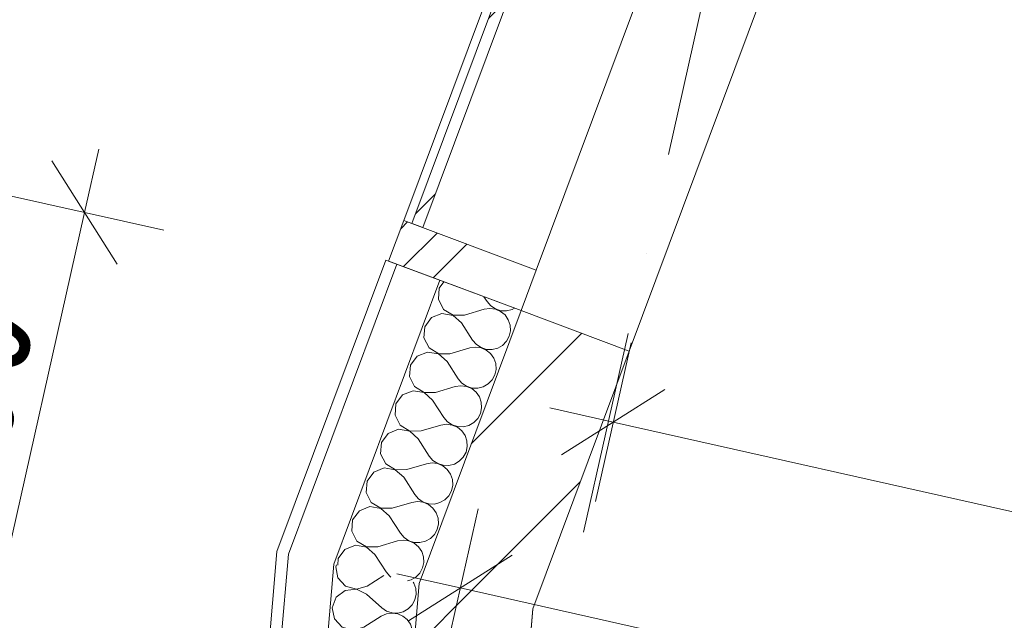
# Model space of a CAD drawing. Header units: millimetres. Extents: x -7213913 to -6930487, y 6129472 to 6353620.
# Tile 213 of 256: x -7201093 to -7199387, y 6189174 to 6190215. Entities that reach past the tile are written whole.
import ezdxf
from ezdxf.enums import TextEntityAlignment as Align

# ---------------------------------------------------------------- set-up
doc = ezdxf.new("R2010")
doc.units = ezdxf.units.MM
doc.header["$MEASUREMENT"] = 0
doc.set_wipeout_variables(frame=1)
doc.linetypes.add('Wipeout_Contour', pattern=[1000, 0, -1000])
doc.linetypes.add('Штрихпунктирная', pattern=[670.277762, 352.777767, -176.388884, 0, -141.111112])
for name, color, linetype in [('S - квартира_помещение.АР', 7, 'Continuous'), ('АР-Стены_внешние_.АР', 7, 'Continuous'), ('АР-Стены_Наружные ВИТРАЖ', 7, 'Continuous'), ('АР-Стены_Перегородки_межквартирные_200.АР', 7, 'Continuous'), ('АР-Чертеж-Оси_Осевые размеры.АР', 7, 'Continuous'), ('АР-Чертеж-Размеры.АР', 7, 'Continuous')]:
    doc.layers.add(name, color=color, linetype=linetype)
for name, color, linetype, lineweight in [('S - квартира_помещение.АР_Ном._пера__2', 8, 'Continuous', 15), ('АР-Стены_внешние_.АР_Ном._пера__1', 7, 'Continuous', 0), ('АР-Стены_Наружные ВИТРАЖ_Ном._пера__120', 7, 'Continuous', 0), ('АР-Стены_Перегородки_межквартирные_200.АР_Ном._пера__1', 7, 'Continuous', 15), ('АР-Чертеж-Оси_Осевые размеры.АР_Ном._пера__120', 7, 'Continuous', 0), ('АР-Чертеж-Размеры.АР_Ном._пера__1', 7, 'Continuous', 0), ('Паспорта Зон Archicad_Ном._пера__1', 7, 'Continuous', 0)]:
    doc.layers.add(name, color=color, linetype=linetype, lineweight=lineweight)
doc.styles.add('РЎР“Р•РќР•Р\xa0Р\x98Р\xa0_РЎРўР\x98Р›Р¬_1', font='txt')
doc.styles.add('РЎР“Р•РќР•Р\xa0Р\x98Р\xa0_РЎРўР\x98Р›Р¬_2', font='calibri.ttf')
doc.styles.add('РЎР“Р•РќР•Р\xa0Р\x98Р\xa0_РЎРўР\x98Р›Р¬_3', font='GOST_Common.ttf')
doc.styles.add('РЎР“Р•РќР•Р\xa0Р\x98Р\xa0_РЎРўР\x98Р›Р¬_7', font='isocpeur.ttf')
doc.dimstyles.new('СГЕНЕРИР_СТИЛЬ__4', dxfattribs={"dimtxt": 200, "dimasz": 142.5, "dimexe": 0.18, "dimexo": 0.0625, "dimgap": 0, "dimtad": 1, "dimdec": 0, "dimzin": 0, "dimdsep": 46, "dimtxsty": 'РЎР“Р•РќР•Р\xa0Р\x98Р\xa0_РЎРўР\x98Р›Р¬_3', "dimblk": 'ARROWHEAD_6', "dimblk1": 'ARROWHEAD_6', "dimblk2": 'ARROWHEAD_6', "dimcen": 0.09, "dimse1": 1, "dimse2": 1, "dimclrd": 7, "dimclre": 7, "dimclrt": 7, "dimazin": 0, "dimtfac": 1, "dimtdec": 4, "dimtmove": 2, "dimatfit": 3, "dimfxl": 1, "dimtolj": 1, "dimtzin": 0, "dimarcsym": 0})
doc.dimstyles.new('СГЕНЕРИР_СТИЛЬ__5', dxfattribs={"dimtxt": 200, "dimasz": 142.5, "dimexe": 0.18, "dimexo": 0.0625, "dimgap": 0, "dimtad": 1, "dimdec": 0, "dimzin": 0, "dimdsep": 46, "dimtxsty": 'РЎР“Р•РќР•Р\xa0Р\x98Р\xa0_РЎРўР\x98Р›Р¬_3', "dimblk": 'ARROWHEAD_6', "dimblk1": 'ARROWHEAD_6', "dimblk2": 'ARROWHEAD_6', "dimcen": 0.09, "dimse1": 1, "dimse2": 1, "dimclrd": 7, "dimclre": 7, "dimclrt": 7, "dimazin": 0, "dimtfac": 1, "dimtdec": 4, "dimtmove": 0, "dimatfit": 3, "dimfxl": 1, "dimtolj": 1, "dimtzin": 0, "dimarcsym": 0})
pattern_1 = [(45, (-6566190.34, 6562677.8), (-176.776695, 176.776695), []), (45, (-6566225.7, 6562713.15), (-176.776695, 176.776695), []), (45, (-6566261.05, 6562748.5), (-176.776695, 176.776695), [])]
pattern_2 = [(45, (-6566190.34, 6562677.8), (-127.279217, 127.279217), [])]

# ---------------------------------------------------------------- blocks, each defined once
blk = doc.blocks.new('Жилая комната_1_37_1', base_point=(-7198213.2, 6189654.1))
at = {"layer": 'S - квартира_помещение.АР_Ном._пера__2', "color": 8, "linetype": 'Continuous', "lineweight": 15, "flags": 128}
blk.add_lwpolyline([(-7200213.5, 6189082.8), (-7197916.5, 6188566.9), (-7197938.4, 6188469.4), (-7195775.1, 6187983.5), (-7195638.1, 6188593.3), (-7196136.6, 6188705.2), (-7196114.7, 6188802.8), (-7194260.8, 6188386.4), (-7193614.4, 6191264.8), (-7198979.5, 6192469.7), (-7200037.1, 6189640.7), (-7200204.2, 6189193.9)], close=True, dxfattribs=at)
at = {"layer": 'Паспорта Зон Archicad_Ном._пера__1', "color": 7, "lineweight": 0, "style": 'РЎР“Р•РќР•Р\xa0Р\x98Р\xa0_РЎРўР\x98Р›Р¬_1'}
blk.add_attdef('ROOM_NUMBER', text='', height=250, rotation=347.3417, dxfattribs=at).set_placement((-7197686.8, 6190710), align=Align.MIDDLE_CENTER)
at = {"layer": 'Паспорта Зон Archicad_Ном._пера__1', "color": 7, "lineweight": 0, "style": 'РЎР“Р•РќР•Р\xa0Р\x98Р\xa0_РЎРўР\x98Р›Р¬_2'}
blk.add_attdef('ROOM_AREA', text='', height=200, rotation=347.3417, dxfattribs=at).set_placement((-7196389.4, 6188285.4), align=Align.MIDDLE_RIGHT)
blk = doc.blocks.new('Навесная Стена_15_1', base_point=(-6566190.3, 6562677.8))
at = {"layer": 'АР-Стены_Наружные ВИТРАЖ_Ном._пера__120', "color": 7, "linetype": 'Continuous', "lineweight": 0, "flags": 128}
for points in [[(-7200427.7, 6189866.8), (-7199817.3, 6191499.4)], [(-7200198.2, 6189781), (-7199587.8, 6191413.6)]]:
    blk.add_lwpolyline(points, dxfattribs=at)
at = {"color": 254, "linetype": 'Wipeout_Contour', "lineweight": 0, "ltscale": 37982285.59662742}
blk.add_wipeout([(-7199803.3, 6191494.1), (-7200413.6, 6189861.5), (-7200394.9, 6189854.5), (-7199784.5, 6191487.1)], dxfattribs=at).dxf.layer = 'АР-Стены_Наружные ВИТРАЖ'
at = {"layer": 'АР-Стены_Наружные ВИТРАЖ', "linetype": 'Continuous', "lineweight": 0, "true_color": 0x000000}
h = blk.add_hatch(dxfattribs=at)
h.set_pattern_fill('АЛЮМИНИЙ_0001', color=18, style=0, pattern_type=2)
h.set_pattern_definition(pattern_1)
h.paths.add_polyline_path([(-7199803.3, 6191494.1), (-7200413.6, 6189861.5), (-7200394.9, 6189854.5), (-7199784.5, 6191487.1)])
at = {"layer": 'АР-Стены_Наружные ВИТРАЖ_Ном._пера__120', "color": 7, "linetype": 'Continuous', "lineweight": 0, "flags": 128}
blk.add_lwpolyline([(-7199803.3, 6191494.1), (-7199784.5, 6191487.1), (-7200394.9, 6189854.5), (-7200413.6, 6189861.5)], close=True, dxfattribs=at)
at = {"color": 254, "linetype": 'Wipeout_Contour', "lineweight": 0, "ltscale": 37980664.66471867}
blk.add_wipeout([(-7200453.9, 6189796.5), (-7200224.5, 6189710.8), (-7200198.2, 6189781), (-7200427.7, 6189866.8)], dxfattribs=at).dxf.layer = 'АР-Стены_Наружные ВИТРАЖ'
at = {"layer": 'АР-Стены_Наружные ВИТРАЖ', "linetype": 'Continuous', "lineweight": 0, "true_color": 0x000000}
h = blk.add_hatch(dxfattribs=at)
h.set_pattern_fill('АЛЮМИНИЙ_0001', color=18, style=0, pattern_type=2)
h.set_pattern_definition(pattern_1)
h.paths.add_polyline_path([(-7200453.9, 6189796.5), (-7200224.5, 6189710.8), (-7200198.2, 6189781), (-7200427.7, 6189866.8)])
at = {"layer": 'АР-Стены_Наружные ВИТРАЖ_Ном._пера__120', "color": 7, "linetype": 'Continuous', "lineweight": 0, "flags": 128}
blk.add_lwpolyline([(-7200453.9, 6189796.5), (-7200427.7, 6189866.8), (-7200198.2, 6189781), (-7200224.5, 6189710.8)], close=True, dxfattribs=at)
blk = doc.blocks.new('Стена_138_1', base_point=(-7200130.8, 6189675.7))
at = {"layer": 'АР-Стены_Перегородки_межквартирные_200.АР', "linetype": 'Continuous', "lineweight": 0, "true_color": 0x000000}
h = blk.add_hatch(dxfattribs=at)
h.set_pattern_fill('БЛОКИ_БЕТОННЫЕ_ЭФФЕКТИВН_78', color=18, style=0, pattern_type=2)
h.set_pattern_definition(pattern_2)
h.paths.add_polyline_path([(-7200224.5, 6189710.8), (-7200401.1, 6189238.1), (-7200204.2, 6189193.9), (-7200037.1, 6189640.7)])
at = {"layer": 'АР-Стены_Перегородки_межквартирные_200.АР_Ном._пера__1', "color": 7, "linetype": 'Continuous', "lineweight": 15, "flags": 128}
for points in [[(-7200224.5, 6189710.8), (-7200401.1, 6189238.1)], [(-7200037.1, 6189640.7), (-7200224.5, 6189710.8)], [(-7200204.2, 6189193.9), (-7200037.1, 6189640.7)]]:
    blk.add_lwpolyline(points, dxfattribs=at)
blk = doc.blocks.new('Стена_139_1', base_point=(-7200302.7, 6189216))
at = {"layer": 'АР-Стены_Перегородки_межквартирные_200.АР', "linetype": 'Continuous', "lineweight": 0, "true_color": 0x000000}
h = blk.add_hatch(dxfattribs=at)
h.set_pattern_fill('БЛОКИ_БЕТОННЫЕ_ЭФФЕКТИВН_78', color=18, style=0, pattern_type=2)
h.set_pattern_definition(pattern_2)
h.paths.add_polyline_path([(-7200401.1, 6189238.1), (-7200424.4, 6188962.5), (-7200225.1, 6188945.7), (-7200204.2, 6189193.9)])
at = {"layer": 'АР-Стены_Перегородки_межквартирные_200.АР_Ном._пера__1', "color": 7, "linetype": 'Continuous', "lineweight": 15, "flags": 128}
for points in [[(-7200401.1, 6189238.1), (-7200424.4, 6188962.5)], [(-7200225.1, 6188945.7), (-7200204.2, 6189193.9)]]:
    blk.add_lwpolyline(points, dxfattribs=at)
blk = doc.blocks.new('*X702', base_point=(-6566190.3, 6562677.8))
at = {"layer": 'АР-Стены_внешние_.АР_Ном._пера__1', "color": 7, "linetype": 'Continuous', "lineweight": 0}
for p, q in [((-7200366.2, 6189749.7), (-7200367.8, 6189730.3)), ((-7200358.1, 6189760.7), (-7200366.2, 6189749.7)), ((-7200367.8, 6189730.3), (-7200358.9, 6189712.9)), ((-7200288.8, 6189734.8), (-7200283.4, 6189726.4)), ((-7200358.9, 6189712.9), (-7200342.2, 6189702.8)), ((-7200322.7, 6189702.9), (-7200288.4, 6189713)), ((-7200278.7, 6189714.5), (-7200288.4, 6189713)), ((-7200283.4, 6189726.4), (-7200277, 6189718.9)), ((-7200268.9, 6189713.2), (-7200278.7, 6189714.5)), ((-7200277, 6189718.9), (-7200268.8, 6189713.5)), ((-7200259.9, 6189709.3), (-7200268.9, 6189713.2)), ((-7200268.8, 6189713.5), (-7200259.4, 6189710.5)), ((-7200259.4, 6189710.5), (-7200249.6, 6189710.1)), ((-7200249.6, 6189710.1), (-7200240, 6189712.5)), ((-7200240, 6189712.5), (-7200235.7, 6189715)), ((-7200379.7, 6189698.5), (-7200391.2, 6189682.8)), ((-7200361.5, 6189705.8), (-7200379.7, 6189698.5)), ((-7200342.3, 6189702.5), (-7200361.5, 6189705.8)), ((-7200327.7, 6189689.6), (-7200342.3, 6189702.5)), ((-7200342.2, 6189702.8), (-7200322.7, 6189702.9)), ((-7200252.2, 6189703.1), (-7200259.9, 6189709.3)), ((-7200246.6, 6189695), (-7200252.2, 6189703.1)), ((-7200243.3, 6189685.7), (-7200246.6, 6189695)), ((-7200391.2, 6189682.8), (-7200392.8, 6189663.4)), ((-7200327.7, 6189689.6), (-7200308.4, 6189659.5)), ((-7200242.8, 6189675.9), (-7200243.3, 6189685.7)), ((-7200392.8, 6189663.4), (-7200383.9, 6189646)), ((-7200308.4, 6189659.5), (-7200302, 6189652)), ((-7200249.6, 6189657.6), (-7200244.9, 6189666.2)), ((-7200244.9, 6189666.2), (-7200242.8, 6189675.9)), ((-7200383.9, 6189646), (-7200367.2, 6189635.9)), ((-7200347.7, 6189636), (-7200313.4, 6189646.1)), ((-7200303.7, 6189647.6), (-7200313.4, 6189646.1)), ((-7200293.9, 6189646.3), (-7200303.7, 6189647.6)), ((-7200302, 6189652), (-7200293.8, 6189646.5)), ((-7200284.9, 6189642.4), (-7200293.9, 6189646.3)), ((-7200293.8, 6189646.5), (-7200284.4, 6189643.5)), ((-7200277.2, 6189636.2), (-7200284.9, 6189642.4)), ((-7200284.4, 6189643.5), (-7200274.6, 6189643.2)), ((-7200274.6, 6189643.2), (-7200265, 6189645.6)), ((-7200265, 6189645.6), (-7200256.5, 6189650.5)), ((-7200256.5, 6189650.5), (-7200249.6, 6189657.6)), ((-7200404.7, 6189631.6), (-7200416.2, 6189615.9)), ((-7200386.6, 6189638.9), (-7200404.7, 6189631.6)), ((-7200367.3, 6189635.6), (-7200386.6, 6189638.9)), ((-7200352.7, 6189622.7), (-7200367.3, 6189635.6)), ((-7200367.2, 6189635.9), (-7200347.7, 6189636)), ((-7200271.6, 6189628.1), (-7200277.2, 6189636.2)), ((-7200268.3, 6189618.8), (-7200271.6, 6189628.1)), ((-7200416.2, 6189615.9), (-7200417.8, 6189596.4)), ((-7200352.7, 6189622.7), (-7200333.5, 6189592.6)), ((-7200269.9, 6189599.3), (-7200267.8, 6189608.9)), ((-7200267.8, 6189608.9), (-7200268.3, 6189618.8)), ((-7200417.8, 6189596.4), (-7200408.9, 6189579.1)), ((-7200333.5, 6189592.6), (-7200327, 6189585.1)), ((-7200281.5, 6189583.6), (-7200274.6, 6189590.7)), ((-7200274.6, 6189590.7), (-7200269.9, 6189599.3)), ((-7200408.9, 6189579.1), (-7200392.2, 6189569)), ((-7200372.7, 6189569.1), (-7200338.5, 6189579.2)), ((-7200328.7, 6189580.6), (-7200338.5, 6189579.2)), ((-7200318.9, 6189579.4), (-7200328.7, 6189580.6)), ((-7200327, 6189585.1), (-7200318.8, 6189579.6)), ((-7200309.9, 6189575.5), (-7200318.9, 6189579.4)), ((-7200318.8, 6189579.6), (-7200309.4, 6189576.6)), ((-7200302.2, 6189569.3), (-7200309.9, 6189575.5)), ((-7200309.4, 6189576.6), (-7200299.6, 6189576.3)), ((-7200299.6, 6189576.3), (-7200290, 6189578.7)), ((-7200290, 6189578.7), (-7200281.5, 6189583.6)), ((-7200429.7, 6189564.7), (-7200441.3, 6189549)), ((-7200411.6, 6189572), (-7200429.7, 6189564.7)), ((-7200392.3, 6189568.7), (-7200411.6, 6189572)), ((-7200377.7, 6189555.8), (-7200392.3, 6189568.7)), ((-7200392.2, 6189569), (-7200372.7, 6189569.1)), ((-7200296.6, 6189561.2), (-7200302.2, 6189569.3)), ((-7200293.4, 6189551.9), (-7200296.6, 6189561.2)), ((-7200441.3, 6189549), (-7200442.8, 6189529.5)), ((-7200377.7, 6189555.8), (-7200358.5, 6189525.7)), ((-7200294.9, 6189532.4), (-7200292.8, 6189542)), ((-7200292.8, 6189542), (-7200293.4, 6189551.9)), ((-7200442.8, 6189529.5), (-7200433.9, 6189512.2)), ((-7200358.5, 6189525.7), (-7200352.1, 6189518.2)), ((-7200306.5, 6189516.7), (-7200299.6, 6189523.8)), ((-7200299.6, 6189523.8), (-7200294.9, 6189532.4)), ((-7200433.9, 6189512.2), (-7200417.3, 6189502.1)), ((-7200397.7, 6189502.2), (-7200363.5, 6189512.3)), ((-7200353.7, 6189513.7), (-7200363.5, 6189512.3)), ((-7200343.9, 6189512.5), (-7200353.7, 6189513.7)), ((-7200352.1, 6189518.2), (-7200343.8, 6189512.7)), ((-7200334.9, 6189508.6), (-7200343.9, 6189512.5)), ((-7200343.8, 6189512.7), (-7200334.5, 6189509.7)), ((-7200327.3, 6189502.4), (-7200334.9, 6189508.6)), ((-7200334.5, 6189509.7), (-7200324.6, 6189509.4)), ((-7200324.6, 6189509.4), (-7200315.1, 6189511.8)), ((-7200315.1, 6189511.8), (-7200306.5, 6189516.7)), ((-7200454.7, 6189497.8), (-7200466.3, 6189482.1)), ((-7200436.6, 6189505.1), (-7200454.7, 6189497.8)), ((-7200417.4, 6189501.8), (-7200436.6, 6189505.1)), ((-7200402.7, 6189488.8), (-7200417.4, 6189501.8)), ((-7200417.3, 6189502.1), (-7200397.7, 6189502.2)), ((-7200402.7, 6189488.8), (-7200383.5, 6189458.8)), ((-7200321.6, 6189494.3), (-7200327.3, 6189502.4)), ((-7200318.4, 6189485), (-7200321.6, 6189494.3)), ((-7200466.3, 6189482.1), (-7200467.8, 6189462.6)), ((-7200319.9, 6189465.5), (-7200317.8, 6189475.1)), ((-7200317.8, 6189475.1), (-7200318.4, 6189485)), ((-7200467.8, 6189462.6), (-7200459, 6189445.3)), ((-7200383.5, 6189458.8), (-7200377.1, 6189451.3)), ((-7200331.5, 6189449.8), (-7200324.6, 6189456.9)), ((-7200324.6, 6189456.9), (-7200319.9, 6189465.5)), ((-7200461.6, 6189438.2), (-7200479.7, 6189430.9)), ((-7200442.4, 6189434.9), (-7200461.6, 6189438.2)), ((-7200459, 6189445.3), (-7200442.3, 6189435.1)), ((-7200422.7, 6189435.3), (-7200388.5, 6189445.4)), ((-7200378.7, 6189446.8), (-7200388.5, 6189445.4)), ((-7200369, 6189445.6), (-7200378.7, 6189446.8)), ((-7200377.1, 6189451.3), (-7200368.9, 6189445.8)), ((-7200359.9, 6189441.7), (-7200369, 6189445.6)), ((-7200368.9, 6189445.8), (-7200359.5, 6189442.8)), ((-7200352.3, 6189435.4), (-7200359.9, 6189441.7)), ((-7200359.5, 6189442.8), (-7200349.6, 6189442.5)), ((-7200349.6, 6189442.5), (-7200340.1, 6189444.9)), ((-7200340.1, 6189444.9), (-7200331.5, 6189449.8)), ((-7200479.7, 6189430.9), (-7200491.3, 6189415.2)), ((-7200427.7, 6189421.9), (-7200442.4, 6189434.9)), ((-7200442.3, 6189435.1), (-7200422.7, 6189435.3)), ((-7200427.7, 6189421.9), (-7200408.5, 6189391.9)), ((-7200346.6, 6189427.4), (-7200352.3, 6189435.4)), ((-7200343.4, 6189418.1), (-7200346.6, 6189427.4)), ((-7200491.3, 6189415.2), (-7200492.9, 6189395.7)), ((-7200345, 6189398.6), (-7200342.8, 6189408.2)), ((-7200342.8, 6189408.2), (-7200343.4, 6189418.1)), ((-7200492.9, 6189395.7), (-7200484, 6189378.4)), ((-7200408.5, 6189391.9), (-7200402.1, 6189384.4)), ((-7200356.5, 6189382.9), (-7200349.7, 6189389.9)), ((-7200349.7, 6189389.9), (-7200345, 6189398.6)), ((-7200486.6, 6189371.3), (-7200504.7, 6189364)), ((-7200467.4, 6189368), (-7200486.6, 6189371.3)), ((-7200484, 6189378.4), (-7200467.3, 6189368.2)), ((-7200447.8, 6189368.4), (-7200413.5, 6189378.5)), ((-7200403.7, 6189379.9), (-7200413.5, 6189378.5)), ((-7200394, 6189378.7), (-7200403.7, 6189379.9)), ((-7200402.1, 6189384.4), (-7200393.9, 6189378.9)), ((-7200384.9, 6189374.8), (-7200394, 6189378.7)), ((-7200393.9, 6189378.9), (-7200384.5, 6189375.9)), ((-7200377.3, 6189368.5), (-7200384.9, 6189374.8)), ((-7200384.5, 6189375.9), (-7200374.6, 6189375.6)), ((-7200374.6, 6189375.6), (-7200365.1, 6189378)), ((-7200365.1, 6189378), (-7200356.5, 6189382.9)), ((-7200504.7, 6189364), (-7200516.3, 6189348.3)), ((-7200452.8, 6189355), (-7200467.4, 6189368)), ((-7200467.3, 6189368.2), (-7200447.8, 6189368.4)), ((-7200452.8, 6189355), (-7200433.5, 6189325)), ((-7200371.6, 6189360.5), (-7200377.3, 6189368.5)), ((-7200368.4, 6189351.2), (-7200371.6, 6189360.5)), ((-7200516.3, 6189348.3), (-7200517.9, 6189328.8)), ((-7200370, 6189331.7), (-7200367.8, 6189341.3)), ((-7200367.8, 6189341.3), (-7200368.4, 6189351.2)), ((-7200517.9, 6189328.8), (-7200509, 6189311.4)), ((-7200433.5, 6189325), (-7200427.1, 6189317.5)), ((-7200381.5, 6189316), (-7200374.7, 6189323)), ((-7200374.7, 6189323), (-7200370, 6189331.7)), ((-7200511.6, 6189304.4), (-7200529.7, 6189297.1)), ((-7200492.4, 6189301.1), (-7200511.6, 6189304.4)), ((-7200509, 6189311.4), (-7200492.3, 6189301.3)), ((-7200477.8, 6189288.1), (-7200492.4, 6189301.1)), ((-7200492.3, 6189301.3), (-7200472.8, 6189301.5)), ((-7200472.8, 6189301.5), (-7200438.5, 6189311.6)), ((-7200428.8, 6189313), (-7200438.5, 6189311.6)), ((-7200419, 6189311.7), (-7200428.8, 6189313)), ((-7200427.1, 6189317.5), (-7200418.9, 6189312)), ((-7200409.9, 6189307.9), (-7200419, 6189311.7)), ((-7200418.9, 6189312), (-7200409.5, 6189309)), ((-7200402.3, 6189301.6), (-7200409.9, 6189307.9)), ((-7200409.5, 6189309), (-7200399.7, 6189308.7)), ((-7200396.6, 6189293.6), (-7200402.3, 6189301.6)), ((-7200399.7, 6189308.7), (-7200390.1, 6189311.1)), ((-7200390.1, 6189311.1), (-7200381.5, 6189316)), ((-7200529.7, 6189297.1), (-7200541.3, 6189281.4)), ((-7200477.8, 6189288.1), (-7200458.5, 6189258.1)), ((-7200393.4, 6189284.3), (-7200396.6, 6189293.6)), ((-7200392.8, 6189274.4), (-7200393.4, 6189284.3)), ((-7200541.3, 6189281.4), (-7200542.2, 6189269.8)), ((-7200395, 6189264.8), (-7200392.8, 6189274.4)), ((-7200458.5, 6189258.1), (-7200452.1, 6189250.6)), ((-7200452.1, 6189250.6), (-7200449.9, 6189249.1)), ((-7200406.6, 6189249.1), (-7200399.7, 6189256.1)), ((-7200399.7, 6189256.1), (-7200395, 6189264.8)), ((-7200421.2, 6189242.7), (-7200415.1, 6189244.2)), ((-7200415.1, 6189244.2), (-7200406.6, 6189249.1))]:
    blk.add_line(p, q, dxfattribs=at)
blk = doc.blocks.new('Стена_334_1', base_point=(-7200224.5, 6189710.8))
at = {"layer": 'АР-Стены_внешние_.АР_Ном._пера__1', "color": 7, "linetype": 'Continuous', "lineweight": 0}
for p, q in [((-7200439.9, 6189791.3), (-7200627.7, 6189289)), ((-7200365, 6189763.3), (-7200548.9, 6189271.3))]:
    blk.add_line(p, q, dxfattribs=at)
at = {"layer": 'АР-Стены_внешние_.АР_Ном._пера__1', "color": 7, "linetype": 'Continuous', "lineweight": 0, "flags": 128}
for points in [[(-7200458.6, 6189798.3), (-7200647.4, 6189293.4)], [(-7200458.6, 6189798.3), (-7200439.9, 6189791.3)], [(-7200439.9, 6189791.3), (-7200365, 6189763.3)], [(-7200365, 6189763.3), (-7200224.5, 6189710.8)], [(-7200401.1, 6189238.1), (-7200224.5, 6189710.8)]]:
    blk.add_lwpolyline(points, dxfattribs=at)
at = {"layer": 'АР-Стены_внешние_.АР', "color": 7, "lineweight": 0}
blk.add_blockref('*X702', (-6566190.3, 6562677.8), dxfattribs=at)
blk = doc.blocks.new('*X704', base_point=(-6566190.3, 6562677.8))
at = {"layer": 'АР-Стены_внешние_.АР_Ном._пера__1', "color": 7, "linetype": 'Continuous', "lineweight": 0}
for p, q in [((-7200544.4, 6189270.3), (-7200545.7, 6189266.9)), ((-7200545.7, 6189266.9), (-7200541.9, 6189247.7)), ((-7200491.1, 6189233.6), (-7200462.1, 6189251.8)), ((-7200541.9, 6189247.7), (-7200528.7, 6189233.4)), ((-7200528.7, 6189233.4), (-7200509.9, 6189228.2)), ((-7200509.9, 6189228.2), (-7200491.1, 6189233.6)), ((-7200410.1, 6189238.5), (-7200411.4, 6189240.5)), ((-7200406.8, 6189229.1), (-7200410.1, 6189238.5)), ((-7200529.3, 6189225.9), (-7200544.8, 6189214)), ((-7200509.9, 6189227.9), (-7200529.3, 6189225.9)), ((-7200492.3, 6189219.4), (-7200509.9, 6189227.9)), ((-7200492.3, 6189219.4), (-7200465.7, 6189195.6)), ((-7200408.5, 6189209.7), (-7200406.3, 6189219.3)), ((-7200406.3, 6189219.3), (-7200406.8, 6189229.1)), ((-7200544.8, 6189214), (-7200551.7, 6189195.7)), ((-7200420.1, 6189194), (-7200413.2, 6189201)), ((-7200413.2, 6189201), (-7200408.5, 6189209.7)), ((-7200551.7, 6189195.7), (-7200547.9, 6189176.6)), ((-7200497.1, 6189162.4), (-7200466.9, 6189181.4)), ((-7200457.9, 6189185.4), (-7200466.9, 6189181.4)), ((-7200465.7, 6189195.6), (-7200457.5, 6189190.2)), ((-7200448.1, 6189186.8), (-7200457.9, 6189185.4)), ((-7200457.5, 6189190.2), (-7200448.1, 6189187.1)), ((-7200448.1, 6189187.1), (-7200438.2, 6189186.8)), ((-7200438.3, 6189185.5), (-7200448.1, 6189186.8)), ((-7200429.3, 6189181.6), (-7200438.3, 6189185.5)), ((-7200438.2, 6189186.8), (-7200428.7, 6189189.1)), ((-7200421.7, 6189175.4), (-7200429.3, 6189181.6)), ((-7200428.7, 6189189.1), (-7200420.1, 6189194)), ((-7200547.9, 6189176.6), (-7200534.7, 6189162.2)), ((-7200416.1, 6189167.3), (-7200421.7, 6189175.4)), ((-7200412.9, 6189158), (-7200416.1, 6189167.3)), ((-7200535.3, 6189154.7), (-7200550.8, 6189142.8)), ((-7200515.9, 6189156.7), (-7200535.3, 6189154.7)), ((-7200534.7, 6189162.2), (-7200515.9, 6189157)), ((-7200515.9, 6189157), (-7200497.1, 6189162.4)), ((-7200498.3, 6189148.2), (-7200515.9, 6189156.7)), ((-7200498.3, 6189148.2), (-7200471.7, 6189124.5)), ((-7200414.5, 6189138.5), (-7200412.3, 6189148.1)), ((-7200412.3, 6189148.1), (-7200412.9, 6189158)), ((-7200550.8, 6189142.8), (-7200557.7, 6189124.5)), ((-7200419.2, 6189129.9), (-7200414.5, 6189138.5)), ((-7200557.7, 6189124.5), (-7200553.9, 6189105.4)), ((-7200463.9, 6189114.2), (-7200472.9, 6189110.2)), ((-7200471.7, 6189124.5), (-7200463.5, 6189119)), ((-7200454.1, 6189115.7), (-7200463.9, 6189114.2)), ((-7200463.5, 6189119), (-7200454.1, 6189116)), ((-7200454.1, 6189116), (-7200444.2, 6189115.6)), ((-7200444.3, 6189114.4), (-7200454.1, 6189115.7)), ((-7200435.3, 6189110.4), (-7200444.3, 6189114.4)), ((-7200444.2, 6189115.6), (-7200434.7, 6189118)), ((-7200434.7, 6189118), (-7200426.1, 6189122.8)), ((-7200426.1, 6189122.8), (-7200419.2, 6189129.9)), ((-7200553.9, 6189105.4), (-7200540.7, 6189091.1)), ((-7200503.1, 6189091.3), (-7200472.9, 6189110.2)), ((-7200427.7, 6189104.2), (-7200435.3, 6189110.4)), ((-7200422.1, 6189096.1), (-7200427.7, 6189104.2)), ((-7200418.9, 6189086.8), (-7200422.1, 6189096.1)), ((-7200541.3, 6189083.5), (-7200556.8, 6189071.6)), ((-7200521.9, 6189085.5), (-7200541.3, 6189083.5)), ((-7200540.7, 6189091.1), (-7200521.9, 6189085.8)), ((-7200521.9, 6189085.8), (-7200503.1, 6189091.3)), ((-7200504.3, 6189077), (-7200521.9, 6189085.5)), ((-7200418.3, 6189077), (-7200418.9, 6189086.8)), ((-7200556.8, 6189071.6), (-7200563.7, 6189053.4)), ((-7200504.3, 6189077), (-7200477.7, 6189053.3)), ((-7200425.2, 6189058.7), (-7200420.5, 6189067.3)), ((-7200420.5, 6189067.3), (-7200418.3, 6189077)), ((-7200563.7, 6189053.4), (-7200559.9, 6189034.2)), ((-7200477.7, 6189053.3), (-7200469.5, 6189047.8)), ((-7200469.5, 6189047.8), (-7200460.1, 6189044.8)), ((-7200460.1, 6189044.8), (-7200450.2, 6189044.4)), ((-7200450.2, 6189044.4), (-7200440.7, 6189046.8)), ((-7200440.7, 6189046.8), (-7200432.1, 6189051.7)), ((-7200432.1, 6189051.7), (-7200425.2, 6189058.7)), ((-7200559.9, 6189034.2), (-7200546.7, 6189019.9)), ((-7200509.1, 6189020.1), (-7200478.9, 6189039)), ((-7200469.9, 6189043.1), (-7200478.9, 6189039)), ((-7200460.1, 6189044.5), (-7200469.9, 6189043.1)), ((-7200450.3, 6189043.2), (-7200460.1, 6189044.5)), ((-7200441.3, 6189039.3), (-7200450.3, 6189043.2)), ((-7200433.7, 6189033), (-7200441.3, 6189039.3)), ((-7200428.1, 6189024.9), (-7200433.7, 6189033)), ((-7200547.3, 6189012.4), (-7200562.8, 6189000.5)), ((-7200527.9, 6189014.4), (-7200547.3, 6189012.4)), ((-7200546.7, 6189019.9), (-7200527.9, 6189014.7)), ((-7200527.9, 6189014.7), (-7200509.1, 6189020.1)), ((-7200510.3, 6189005.9), (-7200527.9, 6189014.4)), ((-7200424.9, 6189015.6), (-7200428.1, 6189024.9)), ((-7200424.3, 6189005.8), (-7200424.9, 6189015.6)), ((-7200562.8, 6189000.5), (-7200569.7, 6188982.2)), ((-7200510.3, 6189005.9), (-7200483.7, 6188982.1)), ((-7200431.2, 6188987.5), (-7200426.5, 6188996.2)), ((-7200426.5, 6188996.2), (-7200424.3, 6189005.8)), ((-7200569.7, 6188982.2), (-7200565.9, 6188963)), ((-7200483.7, 6188982.1), (-7200475.5, 6188976.6)), ((-7200475.5, 6188976.6), (-7200466.1, 6188973.6)), ((-7200446.7, 6188975.6), (-7200438.1, 6188980.5)), ((-7200438.1, 6188980.5), (-7200431.2, 6188987.5)), ((-7200565.9, 6188963), (-7200552.7, 6188948.7)), ((-7200515.1, 6188948.9), (-7200484.9, 6188967.9)), ((-7200475.9, 6188971.9), (-7200484.9, 6188967.9)), ((-7200466.1, 6188973.3), (-7200475.9, 6188971.9)), ((-7200466.1, 6188973.6), (-7200456.2, 6188973.2)), ((-7200456.3, 6188972), (-7200466.1, 6188973.3)), ((-7200447.3, 6188968.1), (-7200456.3, 6188972)), ((-7200456.2, 6188973.2), (-7200446.7, 6188975.6)), ((-7200439.7, 6188961.8), (-7200447.3, 6188968.1)), ((-7200434.1, 6188953.8), (-7200439.7, 6188961.8)), ((-7200533.9, 6188943.2), (-7200553.3, 6188941.2)), ((-7200552.7, 6188948.7), (-7200533.9, 6188943.5)), ((-7200533.9, 6188943.5), (-7200515.1, 6188948.9)), ((-7200516.3, 6188934.7), (-7200533.9, 6188943.2)), ((-7200430.9, 6188944.4), (-7200434.1, 6188953.8)), ((-7200430.3, 6188934.6), (-7200430.9, 6188944.4)), ((-7200568.8, 6188929.3), (-7200575.7, 6188911)), ((-7200553.3, 6188941.2), (-7200568.8, 6188929.3)), ((-7200516.3, 6188934.7), (-7200489.7, 6188910.9)), ((-7200432.5, 6188925), (-7200430.3, 6188934.6)), ((-7200575.7, 6188911), (-7200571.9, 6188891.9)), ((-7200489.7, 6188910.9), (-7200481.5, 6188905.5)), ((-7200452.7, 6188904.4), (-7200444.1, 6188909.3)), ((-7200444.1, 6188909.3), (-7200437.2, 6188916.3)), ((-7200437.2, 6188916.3), (-7200432.5, 6188925)), ((-7200571.9, 6188891.9), (-7200558.7, 6188877.5)), ((-7200521.1, 6188877.7), (-7200490.9, 6188896.7)), ((-7200481.9, 6188900.7), (-7200490.9, 6188896.7)), ((-7200472.1, 6188902.1), (-7200481.9, 6188900.7)), ((-7200481.5, 6188905.5), (-7200472.1, 6188902.4)), ((-7200472.1, 6188902.4), (-7200462.2, 6188902.1)), ((-7200462.4, 6188900.8), (-7200472.1, 6188902.1)), ((-7200453.3, 6188896.9), (-7200462.4, 6188900.8)), ((-7200462.2, 6188902.1), (-7200452.7, 6188904.4)), ((-7200445.7, 6188890.7), (-7200453.3, 6188896.9)), ((-7200558.7, 6188877.5), (-7200539.9, 6188872.3)), ((-7200539.9, 6188872.3), (-7200521.1, 6188877.7)), ((-7200440.1, 6188882.6), (-7200445.7, 6188890.7)), ((-7200436.9, 6188873.3), (-7200440.1, 6188882.6)), ((-7200574.8, 6188858.1), (-7200581.7, 6188839.8)), ((-7200559.3, 6188870), (-7200574.8, 6188858.1)), ((-7200539.9, 6188872), (-7200559.3, 6188870)), ((-7200522.3, 6188863.5), (-7200539.9, 6188872)), ((-7200522.3, 6188863.5), (-7200495.7, 6188839.8)), ((-7200438.5, 6188853.8), (-7200436.3, 6188863.4)), ((-7200436.3, 6188863.4), (-7200436.9, 6188873.3)), ((-7200450.1, 6188838.1), (-7200443.2, 6188845.2)), ((-7200443.2, 6188845.2), (-7200438.5, 6188853.8)), ((-7200581.7, 6188839.8), (-7200577.9, 6188820.7)), ((-7200527.1, 6188806.6), (-7200496.9, 6188825.5)), ((-7200487.9, 6188829.5), (-7200496.9, 6188825.5)), ((-7200495.7, 6188839.8), (-7200487.5, 6188834.3)), ((-7200478.1, 6188831), (-7200487.9, 6188829.5)), ((-7200487.5, 6188834.3), (-7200478.1, 6188831.2)), ((-7200478.1, 6188831.2), (-7200468.2, 6188830.9)), ((-7200468.4, 6188829.7), (-7200478.1, 6188831)), ((-7200459.3, 6188825.7), (-7200468.4, 6188829.7)), ((-7200468.2, 6188830.9), (-7200458.7, 6188833.3)), ((-7200451.7, 6188819.5), (-7200459.3, 6188825.7)), ((-7200458.7, 6188833.3), (-7200450.1, 6188838.1)), ((-7200577.9, 6188820.7), (-7200564.7, 6188806.3)), ((-7200564.7, 6188806.3), (-7200545.9, 6188801.1)), ((-7200545.9, 6188801.1), (-7200527.1, 6188806.6)), ((-7200446.1, 6188811.4), (-7200451.7, 6188819.5)), ((-7200442.9, 6188802.1), (-7200446.1, 6188811.4)), ((-7200565.3, 6188798.8), (-7200580.8, 6188786.9)), ((-7200545.9, 6188800.8), (-7200565.3, 6188798.8)), ((-7200528.3, 6188792.3), (-7200545.9, 6188800.8)), ((-7200528.3, 6188792.3), (-7200501.7, 6188768.6)), ((-7200444.5, 6188782.6), (-7200442.3, 6188792.2)), ((-7200442.3, 6188792.2), (-7200442.9, 6188802.1)), ((-7200580.8, 6188786.9), (-7200587.7, 6188768.7)), ((-7200456.1, 6188767), (-7200449.2, 6188774)), ((-7200449.2, 6188774), (-7200444.5, 6188782.6)), ((-7200587.7, 6188768.7), (-7200583.9, 6188749.5)), ((-7200493.9, 6188758.4), (-7200502.9, 6188754.3)), ((-7200501.7, 6188768.6), (-7200493.5, 6188763.1)), ((-7200484.1, 6188759.8), (-7200493.9, 6188758.4)), ((-7200493.5, 6188763.1), (-7200484.1, 6188760.1)), ((-7200484.1, 6188760.1), (-7200474.3, 6188759.7)), ((-7200474.4, 6188758.5), (-7200484.1, 6188759.8)), ((-7200465.3, 6188754.6), (-7200474.4, 6188758.5)), ((-7200474.3, 6188759.7), (-7200464.7, 6188762.1)), ((-7200464.7, 6188762.1), (-7200456.1, 6188767)), ((-7200583.9, 6188749.5), (-7200581.5, 6188746.9)), ((-7200522.7, 6188741.9), (-7200502.9, 6188754.3)), ((-7200457.7, 6188748.3), (-7200465.3, 6188754.6)), ((-7200452.1, 6188740.2), (-7200457.7, 6188748.3)), ((-7200450.5, 6188735.8), (-7200452.1, 6188740.2))]:
    blk.add_line(p, q, dxfattribs=at)
blk = doc.blocks.new('Стена_335_1', base_point=(-7200401.1, 6189238.1))
at = {"layer": 'АР-Стены_внешние_.АР_Ном._пера__1', "color": 7, "linetype": 'Continuous', "lineweight": 0}
for p, q in [((-7200627.7, 6189289), (-7200672.7, 6188754.6)), ((-7200548.9, 6189271.3), (-7200593, 6188747.8))]:
    blk.add_line(p, q, dxfattribs=at)
at = {"layer": 'АР-Стены_внешние_.АР_Ном._пера__1', "color": 7, "linetype": 'Continuous', "lineweight": 0, "flags": 128}
for points in [[(-7200647.4, 6189293.4), (-7200692.7, 6188756.2)], [(-7200443.5, 6188735.2), (-7200401.1, 6189238.1)], [(-7200692.7, 6188756.2), (-7200672.7, 6188754.6)], [(-7200672.7, 6188754.6), (-7200593, 6188747.8)], [(-7200593, 6188747.8), (-7200443.5, 6188735.2)]]:
    blk.add_lwpolyline(points, dxfattribs=at)
at = {"layer": 'АР-Стены_внешние_.АР', "color": 7, "lineweight": 0}
blk.add_blockref('*X704', (-6566190.3, 6562677.8), dxfattribs=at)
blk = doc.blocks.new('Стандартный Маркер Сетки[177]_1', base_point=(-7196881.6, 6203728.6))
at = {"layer": 'АР-Чертеж-Оси_Осевые размеры.АР_Ном._пера__120', "color": 7, "linetype": 'Штрихпунктирная', "lineweight": 0}
blk.add_line((-7197100.8, 6202752.9), (-7211872.8, 6136980.9), dxfattribs=at)
at = {"layer": 'АР-Чертеж-Оси_Осевые размеры.АР_Ном._пера__120', "color": 7, "lineweight": 0, "style": 'РЎР“Р•РќР•Р\xa0Р\x98Р\xa0_РЎРўР\x98Р›Р¬_7'}
blk.add_attdef('AC_MarkerText_1', text='', height=350, rotation=347.3417, dxfattribs=at).set_placement((-7212163.2, 6135688.1), align=Align.TOP_CENTER)
blk = doc.blocks.new('*D913', base_point=(-6566190.3, 6562677.8))
at = {"layer": 'АР-Чертеж-Размеры.АР_Ном._пера__1', "color": 7, "linetype": 'Continuous', "lineweight": 0, "transparency": 16777216}
for p, q in [((-7200360.6, 6189093.1), (-7200299, 6189367.5)), ((-7200240.2, 6189287), (-7200419.4, 6189173.5)), ((-7200439.6, 6189254.9), (-7200329.8, 6189230.3)), ((-7200329.8, 6189230.3), (-7197890.6, 6188682.4)), ((-7197921.4, 6188545.2), (-7197859.8, 6188819.6)), ((-7197980.2, 6188625.7), (-7197801, 6188739.2)), ((-7197890.6, 6188682.4), (-7197780.8, 6188657.8))]:
    blk.add_line(p, q, dxfattribs=at)
at = {"layer": 'АР-Чертеж-Размеры.АР_Ном._пера__1', "color": 7, "lineweight": 0, "transparency": 16777216, "insert": (-7199166.8, 6189010.1), "char_height": 200, "attachment_point": 7, "rotation": 347.3417, "style": 'РЎР“Р•РќР•Р\xa0Р\x98Р\xa0_РЎРўР\x98Р›Р¬_3'}
blk.add_mtext('\\A1;{\\pql;\\fGOST Common|b0|i0|c204|p0;\\W1.000000;2\xa0500}', dxfattribs=at)
blk = doc.blocks.new('ARROWHEAD_6')
at = {"color": 0, "linetype": 'Continuous', "lineweight": 0}
for p, q in [((-0.5, -0.5), (0.5, 0.5)), ((0, 0), (-1, 0))]:
    blk.add_line(p, q, dxfattribs=at)
blk = doc.blocks.new('*D942', base_point=(-6566190.3, 6562677.8))
at = {"layer": 'АР-Чертеж-Размеры.АР_Ном._пера__1', "color": 7, "linetype": 'Continuous', "lineweight": 0, "transparency": 16777216}
for p, q in [((-7200980.8, 6189880.6), (-7200956.2, 6189990.4)), ((-7200924.1, 6189791), (-7201037.6, 6189970.2)), ((-7200843.6, 6189849.8), (-7201118, 6189911.4)), ((-7201199.9, 6188905.1), (-7200980.8, 6189880.6)), ((-7201256.7, 6188994.7), (-7201143.2, 6188815.5)), ((-7201062.7, 6188874.3), (-7201337.1, 6188935.9)), ((-7201224.6, 6188795.3), (-7201199.9, 6188905.1))]:
    blk.add_line(p, q, dxfattribs=at)
at = {"layer": 'АР-Чертеж-Размеры.АР_Ном._пера__1', "color": 7, "lineweight": 0, "transparency": 16777216, "insert": (-7201194.6, 6189111.1), "char_height": 200, "attachment_point": 7, "rotation": 77.3417, "style": 'РЎР“Р•РќР•Р\xa0Р\x98Р\xa0_РЎРўР\x98Р›Р¬_3'}
blk.add_mtext('\\A1;{\\pql;\\fGOST Common|b0|i0|c204|p0;\\W1.000000;1\xa0000}', dxfattribs=at)
blk = doc.blocks.new('*D1140', base_point=(-6566190.3, 6562677.8))
at = {"layer": 'АР-Чертеж-Размеры.АР_Ном._пера__1', "color": 7, "linetype": 'Continuous', "lineweight": 0, "transparency": 16777216}
for p, q in [((-7200095.6, 6189380.2), (-7200034, 6189654.6)), ((-7199975.2, 6189574.2), (-7200154.4, 6189460.7)), ((-7200174.6, 6189542.1), (-7200064.8, 6189517.4)), ((-7200064.8, 6189517.4), (-7196151.6, 6188638.5)), ((-7196182.4, 6188501.3), (-7196120.7, 6188775.7)), ((-7196241.2, 6188581.8), (-7196061.9, 6188695.3)), ((-7196151.6, 6188638.5), (-7196041.8, 6188613.9))]:
    blk.add_line(p, q, dxfattribs=at)
at = {"layer": 'АР-Чертеж-Размеры.АР_Ном._пера__1', "color": 7, "lineweight": 0, "transparency": 16777216, "insert": (-7198380.1, 6189180), "char_height": 200, "attachment_point": 7, "rotation": 347.3417, "style": 'РЎР“Р•РќР•Р\xa0Р\x98Р\xa0_РЎРўР\x98Р›Р¬_3'}
blk.add_mtext('\\A1;{\\pql;\\fGOST Common|b0|i0|c204|p0;\\W1.000000;4\xa0011}', dxfattribs=at)

msp = doc.modelspace()

# ---------------------------------------------------------------- linework, layer by layer
at = {"layer": 'S - квартира_помещение.АР', "color": 254, "linetype": 'Continuous', "lineweight": 0, "true_color": 0xffe1c4, "flags": 128}
msp.add_lwpolyline([(-7200213.5, 6189082.8), (-7197916.5, 6188566.9), (-7197938.4, 6188469.4), (-7195775.1, 6187983.5), (-7195638.1, 6188593.3), (-7196136.6, 6188705.2), (-7196114.7, 6188802.8), (-7194260.8, 6188386.4), (-7193614.4, 6191264.8), (-7198979.5, 6192469.7), (-7200037.1, 6189640.7), (-7200204.2, 6189193.9)], close=True, dxfattribs=at)

# ---------------------------------------------------------------- block references
at = {"layer": 'S - квартира_помещение.АР', "color": 7, "linetype": 'Continuous', "lineweight": 0}
msp.add_blockref('Жилая комната_1_37_1', (-7198213.2, 6189654.1), dxfattribs=at)
at = {"layer": 'АР-Стены_внешние_.АР', "color": 7, "lineweight": 0}
msp.add_blockref('Стена_335_1', (-7200401.1, 6189238.1), dxfattribs=at)
at = {"layer": 'АР-Стены_Перегородки_межквартирные_200.АР', "color": 7, "lineweight": 0}
msp.add_blockref('Стена_139_1', (-7200302.7, 6189216), dxfattribs=at)

# ---------------------------------------------------------------- dimensions: what is measured, and where the dimension line sits
at = {"layer": 'АР-Чертеж-Размеры.АР', "color": 7, "linetype": 'Continuous', "lineweight": 0}
for base, p1, p2, angle, dimstyle, picture, middle, turn in [((-7200980.8, 6189880.6), (-7201199.9, 6188905.1), (-7200980.8, 6189880.6), 77.3417, 'СГЕНЕРИР_СТИЛЬ__5', '*D942', (-7201217, 6189467.8), 77.3417), ((-7197890.6, 6188682.4), (-7200355.8, 6189114.6), (-7197916.6, 6188566.8), 347.3417, 'СГЕНЕРИР_СТИЛЬ__4', '*D913', (-7198810.2, 6189032.5), 347.3417)]:
    dim = msp.add_linear_dim(base=base, p1=p1, p2=p2, angle=angle, dimstyle=dimstyle, dxfattribs=at)
    dim.commit()
    dim.dimension.update_dxf_attribs({"geometry": picture, "text_midpoint": middle, "dimtype": 160, "text_rotation": turn})

# ---------------------------------------------------------------- next in the draw order: block references
at = {"layer": 'АР-Стены_Наружные ВИТРАЖ', "linetype": 'Continuous', "lineweight": 0}
msp.add_blockref('Навесная Стена_15_1', (-6566190.3, 6562677.8), dxfattribs=at)

# ---------------------------------------------------------------- next in the draw order: block references
at = {"layer": 'АР-Стены_внешние_.АР', "color": 7, "lineweight": 0}
msp.add_blockref('Стена_334_1', (-7200224.5, 6189710.8), dxfattribs=at)
at = {"layer": 'АР-Стены_Перегородки_межквартирные_200.АР', "color": 7, "lineweight": 0}
msp.add_blockref('Стена_138_1', (-7200130.8, 6189675.7), dxfattribs=at)
at = {"layer": 'АР-Чертеж-Оси_Осевые размеры.АР', "color": 8, "linetype": 'Continuous', "lineweight": 15}
msp.add_blockref('Стандартный Маркер Сетки[177]_1', (-7196881.6, 6203728.6), dxfattribs=at)

# ---------------------------------------------------------------- next in the draw order: dimensions: what is measured, and where the dimension line sits
at = {"layer": 'АР-Чертеж-Размеры.АР', "color": 7, "linetype": 'Continuous', "lineweight": 0}
dim = msp.add_linear_dim(base=(-7196151.6, 6188638.5), p1=(-7200037.1, 6189640.7), p2=(-7196136.6, 6188705.2), angle=347.3417, dimstyle='СГЕНЕРИР_СТИЛЬ__5', dxfattribs=at)
dim.commit()
dim.dimension.update_dxf_attribs({"geometry": '*D1140', "text_midpoint": (-7198023.4, 6189202.4), "dimtype": 160, "text_rotation": 347.3417})

doc.saveas('drawing.dxf')
